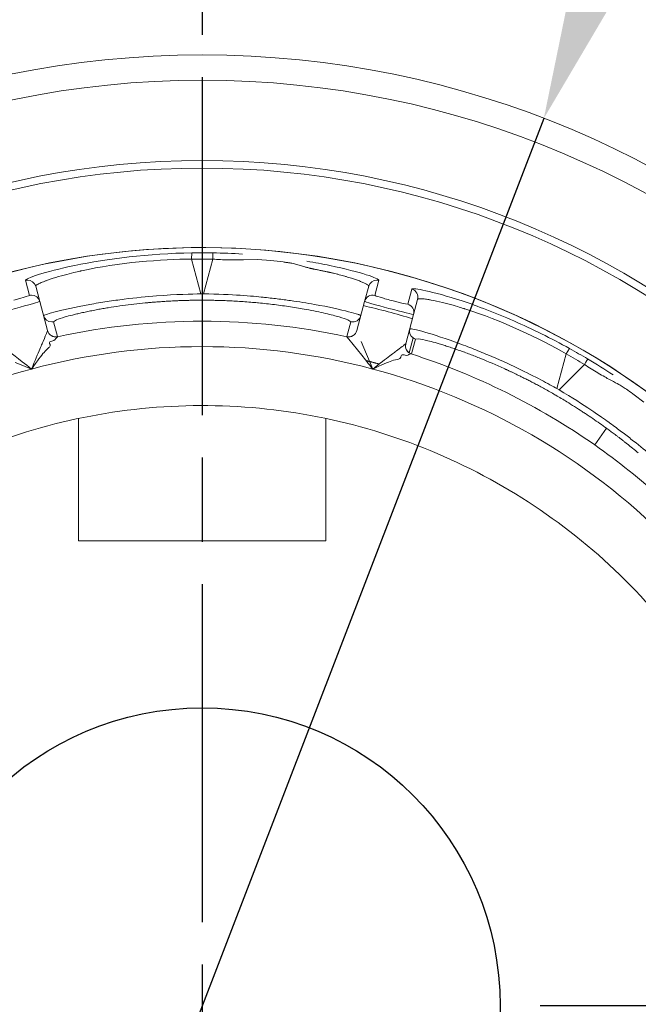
# Model space of a CAD drawing. Extents: x 0 to 283, y 0 to 196.
# Tile 23 of 30: x 231.27 to 234.93, y 95.55 to 101.38. Entities that reach past the tile are written whole.
import ezdxf

# ---------------------------------------------------------------- set-up
doc = ezdxf.new("R2010")
doc.units = 0
doc.linetypes.add('CENTER', pattern=[12, 8, -1, 2, -1])
doc.layers.get('0').update_dxf_attribs({"linetype": 'CONTINUOUS'})
doc.layers.get('DEFPOINTS').update_dxf_attribs({"linetype": 'CONTINUOUS'})
doc.layers.add('CTR', color=7, linetype='CENTER')
doc.layers.add('DIM', color=7, linetype='CONTINUOUS')
doc.layers.add('TANGENT EDGES', color=7, linetype='CONTINUOUS', lineweight=0)
doc.layers.add('VISIBLE', color=255, linetype='CONTINUOUS', lineweight=0)
doc.styles.add('SANSSERIF', font='sanss___.ttf')
doc.dimstyles.new('ISO-25', dxfattribs={"dimtxt": 2.5, "dimasz": 2.5, "dimexe": 1.25, "dimexo": 1, "dimgap": 0.6, "dimtad": 1, "dimdec": 1, "dimzin": 9, "dimdsep": 46, "dimtxsty": 'SANSSERIF', "dimcen": 0.75, "dimadec": 1, "dimazin": 0, "dimtfac": 1, "dimtdec": 1, "dimtmove": 0, "dimatfit": 3, "dimfxl": 1, "dimarcsym": 0})
doc.dimstyles.new('ISO-25$0', dxfattribs={"dimtxt": 2.5, "dimasz": 2.5, "dimexe": 1.25, "dimexo": 1, "dimgap": 0.6, "dimtad": 1, "dimdec": 1, "dimzin": 9, "dimdsep": 46, "dimtxsty": 'SANSSERIF', "dimcen": 0.75, "dimadec": 1, "dimazin": 0, "dimtfac": 1, "dimtdec": 1, "dimtmove": 0, "dimatfit": 3, "dimfxl": 1, "dimarcsym": 0})

# ---------------------------------------------------------------- blocks, each defined once
blk = doc.blocks.new('*D21')
at = {"layer": 'DEFPOINTS', "color": 0, "transparency": 16777216}
for p in [(236.8482, 108.7974), (172.7232, 80.2974), (207.8596, 80.2974)]:
    blk.add_point(p, dxfattribs=at)
at = {"layer": 'DIM', "color": 0, "lineweight": -2, "transparency": 16777216}
for p, q in [((234.8482, 108.7974), (170.2232, 108.7974)), ((172.7232, 103.7974), (172.7232, 85.2974)), ((205.8596, 80.2974), (170.2232, 80.2974))]:
    blk.add_line(p, q, dxfattribs=at)
at = {"layer": 'DIM', "color": 0, "transparency": 16777216}
for points in [[(171.8898, 103.7974), (173.5565, 103.7974), (172.7232, 108.7974)], [(171.8898, 85.2974), (173.5565, 85.2974), (172.7232, 80.2974)]]:
    blk.add_solid(points, dxfattribs=at)
at = {"layer": 'DIM', "color": 0, "transparency": 16777216, "insert": (168.9477, 94.5474), "char_height": 5, "attachment_point": 5, "rotation": 90, "style": 'SANSSERIF'}
blk.add_mtext('57', dxfattribs=at)
blk = doc.blocks.new('*D27')
at = {"layer": 'DEFPOINTS', "color": 0, "transparency": 16777216}
for p in [(232.3482, 95.5474), (241.2232, 73.8224), (258.1694, 73.8224)]:
    blk.add_point(p, dxfattribs=at)
at = {"layer": 'DIM', "color": 0, "lineweight": -2, "transparency": 16777216}
for p, q in [((258.1694, 95.5474), (258.1694, 120.1432)), ((234.3482, 95.5474), (260.6694, 95.5474)), ((258.1694, 78.8224), (258.1694, 90.5474)), ((243.2232, 73.8224), (260.6694, 73.8224))]:
    blk.add_line(p, q, dxfattribs=at)
at = {"layer": 'DIM', "color": 0, "transparency": 16777216}
for points in [[(257.3361, 90.5474), (259.0028, 90.5474), (258.1694, 95.5474)], [(257.3361, 78.8224), (259.0028, 78.8224), (258.1694, 73.8224)]]:
    blk.add_solid(points, dxfattribs=at)
at = {"layer": 'DIM', "color": 0, "transparency": 16777216, "insert": (254.3906, 110.603), "char_height": 5, "attachment_point": 5, "rotation": 90, "style": 'SANSSERIF'}
blk.add_mtext('43.45', dxfattribs=at)
blk = doc.blocks.new('*D33')
at = {"color": 0, "lineweight": -2, "transparency": 16777216}
for p, q in [((236.1664, 105.4627), (237.9632, 110.1286)), ((234.3696, 100.7967), (230.3268, 90.2982)), ((215.3142, 51.3134), (228.53, 85.6322))]:
    blk.add_line(p, q, dxfattribs=at)
at = {"color": 0, "transparency": 16777216}
for points in [[(235.3887, 105.7621), (236.9441, 105.1632), (234.3696, 100.7967)], [(227.7523, 85.9317), (229.3076, 85.3327), (230.3268, 90.2982)]]:
    blk.add_solid(points, dxfattribs=at)
at = {"layer": 'DEFPOINTS', "color": 0, "transparency": 16777216}
for p in [(234.3696, 100.7967), (230.3268, 90.2982)]:
    blk.add_point(p, dxfattribs=at)
at = {"color": 0, "transparency": 16777216, "insert": (215.4553, 62.2907), "char_height": 5, "attachment_point": 5, "rotation": 68.93896, "style": 'SANSSERIF'}
blk.add_mtext('∅22.5', dxfattribs=at)

msp = doc.modelspace()

# ---------------------------------------------------------------- linework, layer by layer
msp.add_circle((232.3482, 95.5462), 1.7627)
at = {"layer": 'CTR', "ltscale": 0.25}
msp.add_line((232.3482, 107.0406), (232.3482, 84.0542), dxfattribs=at)
at = {"layer": 'TANGENT EDGES'}
for p, q in [((232.3482, 100.5474), (232.3482, 100.5029)), ((232.2865, 100.0011), (232.286, 99.964)), ((232.286, 99.964), (232.3411, 99.7582)), ((232.3552, 99.7582), (232.4104, 99.964)), ((231.3032, 99.8392), (231.3267, 99.7495)), ((233.3697, 99.7495), (233.3932, 99.8392)), ((232.3552, 99.7582), (232.3411, 99.7582)), ((233.5891, 99.7867), (233.5646, 99.6972)), ((231.4686, 99.5934), (231.4864, 99.6048)), ((231.4686, 99.5934), (231.4922, 99.5053)), ((233.2041, 99.5053), (233.2277, 99.5934)), ((233.2106, 99.6045), (233.2277, 99.5934)), ((231.4333, 99.5409), (231.4333, 99.5412)), ((231.4921, 99.505), (231.4922, 99.5053)), ((233.596, 99.4978), (233.5724, 99.4097)), ((233.6095, 99.4911), (233.5858, 99.403)), ((233.6095, 99.4911), (233.6306, 99.4921)), ((234.4475, 99.1976), (234.5026, 99.4034)), ((234.5216, 99.4352), (234.5026, 99.4034)), ((234.4597, 99.1905), (234.6104, 99.3412)), ((234.4597, 99.1905), (234.4475, 99.1976)), ((234.6707, 98.8643), (234.7406, 98.9641))]:
    msp.add_line(p, q, dxfattribs=at)
for centre, radius, start, end in [((232.3482, 95.5474), 4.9555, 90, 176.23961), ((232.3482, 95.5474), 4.9555, 3.76039, 90), ((232.3482, 95.5474), 4.4848, 0, 145), ((233.3816, 99.7906), 0.05, 90.03877, 164.94491), ((231.3392, 99.6967), 0.0542, 90.47015, 103.34421), ((231.3388, 99.701), 0.05, 14.99997, 90), ((232.3482, 95.5474), 4.1737, 89.90443, 90.09557), ((233.3576, 99.701), 0.05, 76.025, 165), ((233.5508, 99.6492), 0.05, 345, 73.97476), ((231.4581, 99.6423), 0.05, 195.01573, 269.96234), ((232.3482, 95.5474), 4.0491, 77.79493, 102.20506), ((233.2383, 99.6422), 0.05, 257.7665, 344.99892), ((231.4816, 99.5539), 0.05, 195, 282.18706), ((231.4816, 99.5541), 0.05, 195, 282.20352), ((233.2147, 99.5541), 0.05, 257.76609, 344.99994), ((233.6247, 99.5387), 0.05, 165.01232, 234.97135), ((233.6009, 99.4504), 0.05, 165, 252.18706), ((233.6011, 99.4506), 0.05, 165, 235), ((232.3482, 95.5474), 3.8992, 90, 105), ((232.3482, 95.5474), 3.8992, 75, 90), ((233.6011, 99.4506), 0.05, 235, 252.21361), ((232.3482, 95.5474), 4.0491, 55, 72.20506), ((232.3482, 95.5474), 3.8992, 105, 135), ((232.3482, 95.5474), 3.8992, 45, 75), ((232.3482, 95.5474), 4.1737, 59.90453, 60.09557), ((232.3482, 95.5474), 4.0491, 47.79493, 55)]:
    msp.add_arc(centre, radius, start, end, dxfattribs=at)
for centre, major_axis, ratio, start_param, end_param in [((232.4094, 99.9511), (0.0011, 0.05), 0.015547, -1.308973, -0.033514), ((232.3482, 95.8937), (-4.2143, 0), 0.965926, -1.585552, -1.556027), ((232.3693, 99.6377), (-0.8748, -0.0562), 0.11442, -0.808772, -0.758321), ((232.2821, 99.6761), (-0.9381, 0.0907), 0.085481, 3.709475, 3.90834), ((234.4117, 99.0791), (-0.7858, 0.3889), 0.114498, -0.808968, -0.758541), ((232.5213, 95.8473), (-3.6497, 2.1072), 0.965926, -1.585559, -1.556034), ((234.603, 99.3305), (0.026, 0.0427), 0.015547, -1.308973, -0.033514), ((234.3572, 99.0014), (-0.6517, 0.3793), 0.235943, -1.66115, -1.562096)]:
    msp.add_ellipse(centre, major_axis=major_axis, ratio=ratio, start_param=start_param, end_param=end_param, dxfattribs=at)
for points, knots in [([(232.2865, 100.0011), (232.0346, 99.9976), (231.7804, 99.9657), (231.411, 99.8885), (231.3019, 99.8494), (231.3032, 99.8392)], [-1, -1, -1, -1, -0.5, -0.5, 0, 0, 0, 0]), ([(231.3631, 99.8035), (231.3628, 99.8044), (231.3627, 99.8057), (231.3658, 99.809), (231.3674, 99.8104), (231.3711, 99.813), (231.3726, 99.8139), (231.3761, 99.8159), (231.3792, 99.8176), (231.3862, 99.8211), (231.3932, 99.8243), (231.4063, 99.8297), (231.4135, 99.8326), (231.4217, 99.8356), (231.4274, 99.8377), (231.4282, 99.8381), (231.4749, 99.8547), (231.5241, 99.8683), (231.5807, 99.8827), (231.5969, 99.8865), (231.6152, 99.8908), (231.6204, 99.892), (231.6265, 99.8934), (231.6283, 99.8938), (231.6312, 99.8944), (231.6266, 99.8934), (231.8501, 99.9433), (232.1123, 99.9643), (232.286, 99.964)], [0, 0, 0, 0, 0.0625, 0.0625, 0.09375, 0.09375, 0.109375, 0.109375, 0.125, 0.125, 0.1875, 0.1875, 0.21875, 0.234375, 0.234375, 0.25, 0.25, 0.375, 0.375, 0.4375, 0.4375, 0.46875, 0.46875, 0.484375, 0.484375, 0.5, 0.5, 1, 1, 1, 1]), ([(232.9555, 99.9186), (232.9582, 99.9178), (232.961, 99.917), (232.9639, 99.9162), (232.9668, 99.9154), (232.9698, 99.9146), (232.9728, 99.9138), (232.9758, 99.913), (232.9789, 99.9122), (232.9821, 99.9114), (232.9837, 99.911), (232.9853, 99.9106), (232.9869, 99.9102), (232.9885, 99.9098), (232.9901, 99.9095), (232.9918, 99.9091), (232.9934, 99.9087), (232.9951, 99.9083), (232.9968, 99.9079), (232.9985, 99.9075), (233.0002, 99.9072), (233.0019, 99.9068), (233.0036, 99.9064), (233.0053, 99.906), (233.0071, 99.9057), (233.0088, 99.9053), (233.0106, 99.9049), (233.0123, 99.9046), (233.0159, 99.9038), (233.02, 99.903), (233.0238, 99.9022), (233.0277, 99.9014), (233.0315, 99.9007), (233.0352, 99.8999), (233.0389, 99.8992), (233.0425, 99.8984), (233.0461, 99.8977), (233.0496, 99.897), (233.0531, 99.8963), (233.0565, 99.8956), (233.0633, 99.8942), (233.0699, 99.8928), (233.0761, 99.8915), (233.0792, 99.8909), (233.0823, 99.8902), (233.0853, 99.8896), (233.0867, 99.8893), (233.0882, 99.889), (233.0897, 99.8887), (233.0911, 99.8883), (233.0926, 99.888), (233.094, 99.8877), (233.0954, 99.8874), (233.0968, 99.8871), (233.0982, 99.8868), (233.0989, 99.8867), (233.0996, 99.8865), (233.1003, 99.8864), (233.101, 99.8862), (233.1017, 99.8861), (233.1024, 99.8859), (233.1037, 99.8856), (233.1051, 99.8853), (233.1064, 99.885), (233.1077, 99.8847), (233.109, 99.8844), (233.1103, 99.8841), (233.1129, 99.8835), (233.1154, 99.883), (233.1179, 99.8824), (233.1204, 99.8818), (233.1228, 99.8812), (233.1251, 99.8807), (233.1298, 99.8795), (233.1357, 99.8781), (233.1416, 99.8766), (233.1475, 99.8751), (233.1533, 99.8736), (233.1591, 99.8721), (233.1648, 99.8705), (233.1705, 99.869), (233.1761, 99.8675), (233.1817, 99.866), (233.1871, 99.8644), (233.1925, 99.8629), (233.1952, 99.8621), (233.1979, 99.8614), (233.2006, 99.8606), (233.2032, 99.8598), (233.2058, 99.8591), (233.2084, 99.8583), (233.2136, 99.8568), (233.2187, 99.8552), (233.2236, 99.8537), (233.2286, 99.8522), (233.2331, 99.8507), (233.2372, 99.8494), (233.2413, 99.8481), (233.2453, 99.8467), (233.2494, 99.8454), (233.2534, 99.844), (233.2574, 99.8426), (233.2613, 99.8412), (233.2692, 99.8384), (233.2769, 99.8356), (233.2841, 99.8327), (233.2877, 99.8313), (233.2912, 99.8299), (233.2945, 99.8285), (233.2979, 99.8271), (233.3011, 99.8257), (233.3041, 99.8243), (233.3102, 99.8216), (233.3156, 99.8189), (233.3201, 99.8164), (233.329, 99.8114), (233.3342, 99.8069), (233.3333, 99.8035)], [0.4375, 0.4375, 0.4375, 0.4375, 0.4475446, 0.4475446, 0.4475446, 0.4575893, 0.4575893, 0.4575893, 0.4676339, 0.4676339, 0.4676339, 0.4726562, 0.4726562, 0.4726562, 0.4776786, 0.4776786, 0.4776786, 0.4827009, 0.4827009, 0.4827009, 0.4877232, 0.4877232, 0.4877232, 0.4927455, 0.4927455, 0.4927455, 0.4977679, 0.4977679, 0.4977679, 0.5078125, 0.5078125, 0.5078125, 0.5178571, 0.5178571, 0.5178571, 0.5279018, 0.5279018, 0.5279018, 0.5379464, 0.5379464, 0.5379464, 0.5580357, 0.5580357, 0.5580357, 0.5680804, 0.5680804, 0.5680804, 0.5731027, 0.5731027, 0.5731027, 0.578125, 0.578125, 0.578125, 0.5831473, 0.5831473, 0.5831473, 0.5856585, 0.5856585, 0.5856585, 0.5881696, 0.5881696, 0.5881696, 0.593192, 0.593192, 0.593192, 0.5982143, 0.5982143, 0.5982143, 0.6082589, 0.6082589, 0.6082589, 0.6183036, 0.6183036, 0.6183036, 0.6383929, 0.6383929, 0.6383929, 0.6584821, 0.6584821, 0.6584821, 0.6785714, 0.6785714, 0.6785714, 0.6986607, 0.6986607, 0.6986607, 0.7087054, 0.7087054, 0.7087054, 0.71875, 0.71875, 0.71875, 0.7388393, 0.7388393, 0.7388393, 0.7589286, 0.7589286, 0.7589286, 0.7790179, 0.7790179, 0.7790179, 0.7991071, 0.7991071, 0.7991071, 0.8392857, 0.8392857, 0.8392857, 0.859375, 0.859375, 0.859375, 0.8794643, 0.8794643, 0.8794643, 0.9196429, 0.9196429, 0.9196429, 0.9999907, 0.9999907, 0.9999907, 0.9999907]), ([(232.3411, 99.7582), (232.2861, 99.7578), (232.1956, 99.7556), (232.0199, 99.7419), (231.9549, 99.7355), (231.8536, 99.723), (231.8193, 99.7183), (231.768, 99.7106), (231.751, 99.7079), (231.7173, 99.7023), (231.6955, 99.6985), (231.5037, 99.6637), (231.4084, 99.6341), (231.4097, 99.6293)], [0, 0, 0, 0, 0.25, 0.25, 0.375, 0.375, 0.4375, 0.4375, 0.46875, 0.46875, 0.5, 0.5, 1, 1, 1, 1]), ([(233.2866, 99.6293), (233.2867, 99.6297), (233.2867, 99.6303), (233.2834, 99.6321), (233.2817, 99.6329), (233.2779, 99.6344), (233.2763, 99.635), (233.2727, 99.6363), (233.2695, 99.6374), (233.2572, 99.6414), (233.2375, 99.6472), (233.1683, 99.6652), (233.0975, 99.6811), (232.9693, 99.7041), (232.9221, 99.7118), (232.8458, 99.7225), (232.8064, 99.7276), (232.7653, 99.7324), (232.7375, 99.7356), (232.7172, 99.7377), (232.6453, 99.7451), (232.5297, 99.7566), (232.3552, 99.7582)], [0, 0, 0, 0, 0.0625, 0.0625, 0.09375, 0.09375, 0.109375, 0.109375, 0.125, 0.125, 0.25, 0.25, 0.5, 0.5, 0.625, 0.625, 0.6875, 0.71875, 0.71875, 0.75, 0.75, 1, 1, 1, 1]), ([(234.5026, 99.4034), (234.3523, 99.4905), (234.1148, 99.6034), (233.8963, 99.6719), (233.9008, 99.6705), (233.8979, 99.6714), (233.8962, 99.672), (233.8902, 99.6738), (233.8851, 99.6754), (233.8671, 99.6809), (233.8511, 99.6856), (233.7949, 99.7014), (233.7455, 99.7142), (233.6968, 99.7232), (233.6959, 99.7234), (233.6899, 99.7244), (233.6813, 99.7258), (233.6736, 99.7269), (233.6596, 99.7288), (233.6519, 99.7295), (233.6441, 99.73), (233.6406, 99.7301), (233.6365, 99.7301), (233.6348, 99.73), (233.6303, 99.7297), (233.6282, 99.7293), (233.6239, 99.7279), (233.6233, 99.7267), (233.6231, 99.7259)], [-1, -1, -1, -1, -0.5, -0.5, -0.484375, -0.484375, -0.46875, -0.46875, -0.4375, -0.4375, -0.375, -0.375, -0.25, -0.25, -0.234375, -0.234375, -0.21875, -0.1875, -0.1875, -0.125, -0.125, -0.109375, -0.109375, -0.09375, -0.09375, -0.0625, -0.0625, 0, 0, 0, 0]), ([(231.5379, 99.622), (231.5505, 99.6256), (231.5647, 99.6295), (231.5805, 99.6335), (231.5885, 99.6355), (231.5968, 99.6375), (231.6056, 99.6396), (231.6143, 99.6417), (231.6235, 99.6438), (231.633, 99.646), (231.6378, 99.647), (231.6427, 99.6481), (231.6476, 99.6492), (231.6526, 99.6503), (231.6577, 99.6514), (231.6629, 99.6525), (231.6681, 99.6536), (231.6733, 99.6547), (231.6787, 99.6558), (231.6841, 99.6569), (231.6896, 99.658), (231.6951, 99.6591), (231.7063, 99.6614), (231.7178, 99.6636), (231.7298, 99.6658)], [0.25, 0.25, 0.25, 0.25, 0.3214286, 0.3214286, 0.3214286, 0.3571429, 0.3571429, 0.3571429, 0.3928571, 0.3928571, 0.3928571, 0.4107143, 0.4107143, 0.4107143, 0.4285714, 0.4285714, 0.4285714, 0.4464286, 0.4464286, 0.4464286, 0.4642857, 0.4642857, 0.4642857, 0.5, 0.5, 0.5, 0.5]), ([(234.4475, 99.1976), (234.3996, 99.2248), (234.3201, 99.2681), (234.1611, 99.3441), (234.1016, 99.3711), (234.0076, 99.4108), (233.9755, 99.4239), (233.9273, 99.4429), (233.9112, 99.4491), (233.8792, 99.4611), (233.8584, 99.4687), (233.675, 99.5345), (233.5777, 99.5565), (233.5764, 99.5517)], [0, 0, 0, 0, 0.25, 0.25, 0.375, 0.375, 0.4375, 0.4375, 0.46875, 0.46875, 0.5, 0.5, 1, 1, 1, 1]), ([(233.6838, 99.4812), (233.6965, 99.4781), (233.7108, 99.4743), (233.7265, 99.4698), (233.7344, 99.4676), (233.7426, 99.4652), (233.7513, 99.4626), (233.7599, 99.4601), (233.7689, 99.4573), (233.7782, 99.4544), (233.7829, 99.453), (233.7877, 99.4515), (233.7925, 99.4499), (233.7974, 99.4484), (233.8023, 99.4468), (233.8074, 99.4451), (233.8124, 99.4435), (233.8175, 99.4418), (233.8227, 99.4401), (233.8279, 99.4384), (233.8332, 99.4366), (233.8386, 99.4348), (233.8494, 99.4311), (233.8605, 99.4273), (233.8719, 99.4232)], [-0.75, -0.75, -0.75, -0.75, -0.6785714, -0.6785714, -0.6785714, -0.6428571, -0.6428571, -0.6428571, -0.6071429, -0.6071429, -0.6071429, -0.5892857, -0.5892857, -0.5892857, -0.5714286, -0.5714286, -0.5714286, -0.5535714, -0.5535714, -0.5535714, -0.5357143, -0.5357143, -0.5357143, -0.5, -0.5, -0.5, -0.5])]:
    msp.add_open_spline(points, degree=3, knots=knots, dxfattribs=at)
for points in [[(233.1032, 99.9265), (233.1968, 99.9069), (233.2694, 99.8877), (233.3185, 99.8721)], [(233.3185, 99.8721), (233.368, 99.8564), (233.3938, 99.8444), (233.3932, 99.8392)], [(231.3148, 99.8406), (231.3366, 99.8406), (231.3574, 99.8246), (231.3631, 99.8035)], [(233.6231, 99.7259), (233.6297, 99.7507), (233.6137, 99.7793), (233.5891, 99.7867)], [(234.629, 99.3732), (234.6804, 99.3426), (234.7305, 99.3109), (234.779, 99.2788)]]:
    msp.add_open_spline(points, degree=3, dxfattribs=at)
at = {"layer": 'VISIBLE'}
for p, q in [((232.593, 99.9605), (232.6763, 99.9619)), ((232.6763, 99.9619), (232.7539, 99.9553)), ((232.895, 99.9361), (232.9555, 99.9186)), ((231.3631, 99.8035), (231.3871, 99.7139)), ((233.3333, 99.8035), (233.3093, 99.7139)), ((233.3333, 99.8035), (233.3333, 99.8035)), ((231.3268, 99.7494), (231.3015, 99.7403)), ((231.3871, 99.7139), (231.4333, 99.5412)), ((231.8604, 99.687), (232.0111, 99.7047)), ((233.3093, 99.7139), (233.263, 99.5412)), ((233.47, 99.7188), (233.5381, 99.7019)), ((233.5381, 99.7019), (233.5647, 99.6971)), ((233.5991, 99.6363), (233.6231, 99.7259)), ((233.5991, 99.6363), (233.5528, 99.4635)), ((233.263, 99.5409), (233.263, 99.5412)), ((231.4458, 99.4654), (231.4485, 99.4581)), ((231.4696, 99.4822), (231.4588, 99.4792)), ((231.4786, 99.4886), (231.4696, 99.4822)), ((231.4801, 99.4917), (231.4786, 99.4886)), ((231.4819, 99.4945), (231.4801, 99.4917)), ((231.4921, 99.505), (231.4819, 99.4945)), ((233.2042, 99.505), (233.2041, 99.5053)), ((233.2159, 99.4907), (233.2042, 99.505)), ((233.2924, 99.3961), (233.2159, 99.4907)), ((233.3574, 99.3138), (233.2897, 99.4774)), ((233.5526, 99.4633), (233.5528, 99.4635)), ((231.4485, 99.4581), (231.4483, 99.4507)), ((233.5856, 99.4028), (233.5858, 99.403)), ((231.2415, 99.3523), (231.2866, 99.3346)), ((231.3622, 99.3467), (231.339, 99.3138)), ((231.3735, 99.3624), (231.3622, 99.3467)), ((233.5243, 99.384), (233.5205, 99.3777)), ((233.5257, 99.3917), (233.5243, 99.384)), ((233.5546, 99.3944), (233.5438, 99.3972)), ((233.5657, 99.3953), (233.5546, 99.3944)), ((233.5685, 99.3974), (233.5657, 99.3953)), ((233.5716, 99.3989), (233.5685, 99.3974)), ((233.5856, 99.4028), (233.5716, 99.3989)), ((231.2866, 99.3346), (231.339, 99.3138)), ((233.394, 99.3307), (233.3574, 99.3138)), ((233.4116, 99.3386), (233.394, 99.3307)), ((234.9623, 99.1181), (234.9035, 99.162)), ((231.6157, 99.021), (231.6157, 98.2974)), ((233.0807, 98.2974), (233.0807, 99.021)), ((231.6157, 98.2974), (233.0807, 98.2974))]:
    msp.add_line(p, q, dxfattribs=at)
for radius in [5.625, 5.475]:
    msp.add_circle((232.3482, 95.5474), radius, dxfattribs=at)
for centre, radius, start, end in [((232.3482, 95.5474), 5, 90, 176.27315), ((232.3482, 95.5474), 5, 3.72685, 90), ((232.3482, 95.5474), 4.485, 0, 180), ((232.3481, 95.538), 4.4635, 89.19899, 90.79036), ((231.3148, 99.7924), 0.0482, 90, 103.87515), ((233.3816, 99.7911), 0.0494, 76.48491, 90), ((232.3482, 95.5474), 4.25, 72.97737, 77.02262), ((231.458, 99.6421), 0.0498, 270.05967, 282.2873), ((233.2148, 99.5539), 0.05, 257.79494, 345), ((233.6244, 99.5381), 0.0493, 234.92423, 252.40939), ((232.3434, 95.5393), 4.4635, 59.19899, 60.79036), ((232.3475, 95.556), 3.5415, 88.73641, 100.01359), ((232.3492, 95.5559), 3.5415, 77.48641, 88.76359), ((232.3459, 95.5557), 3.5415, 99.98641, 111.26359), ((232.3508, 95.5556), 3.5415, 66.23641, 77.51359), ((232.3482, 95.5474), 3.55, 43.75, 66.25), ((232.3549, 95.5527), 3.5415, 32.48641, 43.76359)]:
    msp.add_arc(centre, radius, start, end, dxfattribs=at)
for centre, major_axis, ratio, start_param, end_param in [((232.4208, 100.373), (1.0245, -0.0769), 0.397758, -1.551128, -1.45955), ((232.4442, 100.5895), (0.9561, -0.0993), 0.650999, -1.440633, -1.347314), ((232.3942, 100.0272), (0.9597, -0.1195), 0.030048, -1.18294, -1.098821), ((232.3424, 99.6261), (-0.836, -0.0444), 0.125738, -0.859897, -0.807891), ((232.3416, 99.6175), (-0.8348, -0.0387), 0.133691, -0.962647, -0.859446), ((232.2806, 99.7212), (-0.9411, 0.1288), 0.059221, 3.5157, 3.711385), ((232.4614, 99.7701), (-0.9919, -0.1768), 0.043377, -0.381429, -0.19284), ((232.2256, 99.7726), (-1.0016, 0.1795), 0.043108, 3.331863, 3.519386), ((234.5568, 99.148), (-0.9466, 0.3425), 0.043389, -0.381732, -0.192908), ((234.3825, 99.0825), (-0.7462, 0.3795), 0.125762, -0.860083, -0.808097), ((233.3377, 99.3066), (-0.2197, 0.2846), 0.054609, -1.431124, -1.293211), ((233.3803, 99.3324), (0.2511, -0.3155), 0.073145, -1.710397, -1.570054), ((234.3775, 99.0755), (-0.7423, 0.3839), 0.133705, -0.962803, -0.859634), ((234.3681, 99.0473), (-0.7412, 0.4017), 0.161988, -1.16458, -0.958963), ((234.3498, 98.9996), (-0.7087, 0.4141), 0.223387, -1.793509, -1.660114), ((234.3498, 98.9996), (-0.7087, 0.4141), 0.223388, -1.82195, -1.793509), ((234.3447, 99.0131), (-0.748, 0.4428), 0.201561, 4.338143, 4.4633), ((234.4146, 99.0354), (-0.6254, 0.3827), 0.164303, 4.268102, 4.339211)]:
    msp.add_ellipse(centre, major_axis=major_axis, ratio=ratio, start_param=start_param, end_param=end_param, dxfattribs=at)
for points in [[(232.4105, 100.0011), (232.4703, 100.0002), (232.5296, 99.9979), (232.5877, 99.9943)], [(232.9676, 99.9518), (233.0154, 99.9439), (233.0608, 99.9354), (233.1032, 99.9265)], [(233.5891, 99.7867), (233.5911, 99.7914), (233.6203, 99.7887), (233.6711, 99.7775)], [(233.6711, 99.7775), (233.7225, 99.7662), (233.7962, 99.7462), (233.8864, 99.7165)], [(233.3697, 99.7495), (233.3698, 99.7483), (233.3822, 99.7441), (233.4004, 99.7386)], [(233.8864, 99.7165), (233.977, 99.6868), (234.0822, 99.6466), (234.1924, 99.5983)], [(234.1924, 99.5983), (234.3002, 99.5511), (234.4129, 99.496), (234.5216, 99.4352)], [(231.4588, 99.4792), (231.4499, 99.4767), (231.442, 99.4733), (231.4458, 99.4654)], [(231.1985, 99.4216), (231.2064, 99.4158), (231.2581, 99.3772), (231.339, 99.3138)], [(231.4061, 99.405), (231.3985, 99.3959), (231.3839, 99.377), (231.3735, 99.3624)], [(231.4373, 99.4364), (231.4241, 99.4249), (231.4137, 99.4141), (231.4061, 99.405)], [(231.4483, 99.4507), (231.4471, 99.4464), (231.4437, 99.442), (231.4373, 99.4364)], [(233.4612, 99.3592), (233.45, 99.3551), (233.4279, 99.3461), (233.4116, 99.3386)], [(233.5038, 99.3709), (233.4867, 99.3674), (233.4723, 99.3633), (233.4612, 99.3592)], [(233.5205, 99.3777), (233.5173, 99.3746), (233.5121, 99.3725), (233.5038, 99.3709)], [(233.5438, 99.3972), (233.5349, 99.3994), (233.5263, 99.4004), (233.5257, 99.3917)], [(234.6895, 99.2907), (234.664, 99.306), (234.6378, 99.3229), (234.6104, 99.3412)], [(234.8396, 99.2065), (234.825, 99.2157), (234.8083, 99.2254), (234.7668, 99.2472)], [(234.754, 98.9984), (234.7086, 99.0313), (234.6148, 99.0992), (234.4597, 99.1905)]]:
    msp.add_open_spline(points, degree=3, dxfattribs=at)
for points, knots in [([(232.8274, 99.9472), (232.835, 99.9463), (232.8423, 99.9454), (232.8493, 99.9444), (232.8528, 99.9439), (232.8561, 99.9434), (232.8594, 99.9429), (232.8627, 99.9424), (232.866, 99.9419), (232.8691, 99.9414), (232.8722, 99.9408), (232.8753, 99.9403), (232.8782, 99.9397), (232.8841, 99.9386), (232.8897, 99.9374), (232.895, 99.9361)], [0.3125, 0.3125, 0.3125, 0.3125, 0.33035714, 0.33035714, 0.33035714, 0.33928571, 0.33928571, 0.33928571, 0.34821429, 0.34821429, 0.34821429, 0.35714286, 0.35714286, 0.35714286, 0.375, 0.375, 0.375, 0.375]), ([(231.0973, 99.6363), (231.0977, 99.6346), (231.1669, 99.6522), (231.3186, 99.6928), (231.3875, 99.7122), (231.3871, 99.7139)], [0, 0, 0, 0, 0.5, 0.5, 1, 1, 1, 1]), ([(231.3015, 99.7403), (231.3015, 99.7403), (231.3015, 99.7403), (231.287, 99.7358), (231.2664, 99.7296), (231.234, 99.7209)], [-0.7500263, -0.7500263, -0.7500263, -0.7500263, -0.75, -0.75, -0.5000049, -0.5000049, -0.5000049, -0.5000049]), ([(232.0111, 99.7047), (232.013, 99.7049), (232.0147, 99.7051), (232.0167, 99.7053), (232.0195, 99.7055), (232.0226, 99.7058), (232.0258, 99.7061), (232.029, 99.7064), (232.0324, 99.7067), (232.0359, 99.707), (232.0394, 99.7073), (232.0431, 99.7077), (232.047, 99.708), (232.0509, 99.7083), (232.0549, 99.7087), (232.0591, 99.709), (232.0633, 99.7094), (232.0677, 99.7097), (232.0723, 99.7101), (232.0768, 99.7104), (232.0815, 99.7108), (232.0864, 99.7112), (232.0913, 99.7115), (232.0964, 99.7119), (232.1016, 99.7123), (232.1069, 99.7127), (232.1123, 99.713), (232.1179, 99.7134), (232.1291, 99.7141), (232.1411, 99.7149), (232.1537, 99.7156), (232.1664, 99.7163), (232.1798, 99.717), (232.1939, 99.7177), (232.201, 99.718), (232.2082, 99.7183), (232.2157, 99.7186), (232.2231, 99.7189), (232.2307, 99.7191), (232.2385, 99.7194), (232.2464, 99.7196), (232.2544, 99.7199), (232.2625, 99.7201), (232.2707, 99.7203), (232.2791, 99.7205), (232.2877, 99.7206), (232.3048, 99.7209), (232.3226, 99.7211), (232.3412, 99.7212)], [0.75, 0.75, 0.75, 0.75, 0.7589286, 0.7589286, 0.7589286, 0.7723214, 0.7723214, 0.7723214, 0.7857143, 0.7857143, 0.7857143, 0.7991071, 0.7991071, 0.7991071, 0.8125, 0.8125, 0.8125, 0.8258929, 0.8258929, 0.8258929, 0.8392857, 0.8392857, 0.8392857, 0.8526786, 0.8526786, 0.8526786, 0.8660714, 0.8660714, 0.8660714, 0.8928571, 0.8928571, 0.8928571, 0.9196429, 0.9196429, 0.9196429, 0.9330357, 0.9330357, 0.9330357, 0.9464286, 0.9464286, 0.9464286, 0.9598214, 0.9598214, 0.9598214, 0.9732143, 0.9732143, 0.9732143, 1, 1, 1, 1]), ([(232.3551, 99.7212), (232.3662, 99.7211), (232.3776, 99.7211), (232.3894, 99.7209), (232.4012, 99.7208), (232.4133, 99.7206), (232.4258, 99.7203), (232.4383, 99.72), (232.4511, 99.7196), (232.4642, 99.7192), (232.4774, 99.7187), (232.4908, 99.7182), (232.5046, 99.7176), (232.5183, 99.7169), (232.5323, 99.7162), (232.5466, 99.7154), (232.5609, 99.7146), (232.5755, 99.7136), (232.5903, 99.7126), (232.6051, 99.7116), (232.6201, 99.7104), (232.6353, 99.7092), (232.6486, 99.7081), (232.662, 99.7069), (232.6755, 99.7056)], [0, 0, 0, 0, 0.0357143, 0.0357143, 0.0357143, 0.0714286, 0.0714286, 0.0714286, 0.1071429, 0.1071429, 0.1071429, 0.1428571, 0.1428571, 0.1428571, 0.1785714, 0.1785714, 0.1785714, 0.2142857, 0.2142857, 0.2142857, 0.25, 0.25, 0.25, 0.2811051, 0.2811051, 0.2811051, 0.2811051]), ([(232.6755, 99.7056), (232.6775, 99.7055), (232.6795, 99.7053), (232.6815, 99.7051), (232.6971, 99.7036), (232.7127, 99.702), (232.7285, 99.7003), (232.7443, 99.6986), (232.7602, 99.6968), (232.7761, 99.6948), (232.792, 99.6929), (232.8079, 99.6908), (232.8237, 99.6887), (232.8396, 99.6865), (232.8554, 99.6842), (232.8712, 99.6819), (232.8869, 99.6795), (232.9024, 99.677), (232.9178, 99.6744), (232.9332, 99.6719), (232.9483, 99.6692), (232.9631, 99.6665)], [0.2811051, 0.2811051, 0.2811051, 0.2811051, 0.2857143, 0.2857143, 0.2857143, 0.3214286, 0.3214286, 0.3214286, 0.3571429, 0.3571429, 0.3571429, 0.3928571, 0.3928571, 0.3928571, 0.4285714, 0.4285714, 0.4285714, 0.4642857, 0.4642857, 0.4642857, 0.5, 0.5, 0.5, 0.5]), ([(233.5991, 99.6363), (233.5986, 99.6346), (233.5293, 99.6522), (233.3775, 99.6929), (233.3088, 99.7122), (233.3093, 99.7139)], [-1, -1, -1, -1, -0.5, -0.5, 0, 0, 0, 0]), ([(233.4004, 99.7386), (233.4004, 99.7386), (233.4004, 99.7386), (233.4187, 99.733), (233.4376, 99.7275), (233.47, 99.7188)], [0.2499715, 0.2499715, 0.2499715, 0.2499715, 0.25, 0.25, 0.5000049, 0.5000049, 0.5000049, 0.5000049]), ([(231.339, 99.3138), (231.3582, 99.3615), (231.3761, 99.4046), (231.3932, 99.4455), (231.3975, 99.4558), (231.4022, 99.4669), (231.4035, 99.4699), (231.4055, 99.4746), (231.4036, 99.4702), (231.4192, 99.5061), (231.4229, 99.514), (231.4305, 99.5338), (231.4329, 99.5399), (231.4333, 99.5409)], [0, 0, 0, 0, 0.25, 0.25, 0.375, 0.375, 0.4375, 0.4375, 0.5, 0.5, 0.75, 0.75, 1, 1, 1, 1]), ([(233.3574, 99.3138), (233.3978, 99.3455), (233.4349, 99.3739), (233.4702, 99.4008), (233.4791, 99.4075), (233.4887, 99.4148), (233.4913, 99.4167), (233.4954, 99.4198), (233.4915, 99.417), (233.523, 99.4403), (233.5302, 99.4453), (233.5466, 99.4586), (233.5517, 99.4627), (233.5526, 99.4633)], [0, 0, 0, 0, 0.25, 0.25, 0.375, 0.375, 0.4375, 0.4375, 0.5, 0.5, 0.75, 0.75, 1, 1, 1, 1]), ([(234.135, 99.3163), (234.1381, 99.3148), (234.1415, 99.3133), (234.1452, 99.3116), (234.1471, 99.3107), (234.149, 99.3098), (234.151, 99.3089), (234.1529, 99.308), (234.155, 99.3071), (234.1571, 99.3061), (234.1592, 99.3051), (234.1614, 99.3041), (234.1636, 99.303), (234.1659, 99.302), (234.1682, 99.3009), (234.1706, 99.2998), (234.1753, 99.2976), (234.1804, 99.2952), (234.1857, 99.2927), (234.191, 99.2901), (234.1966, 99.2875), (234.2024, 99.2847), (234.2083, 99.2818), (234.2145, 99.2789), (234.2209, 99.2757), (234.2273, 99.2726), (234.234, 99.2693), (234.241, 99.2658), (234.248, 99.2624), (234.2553, 99.2587), (234.2628, 99.2549), (234.2704, 99.2511), (234.2782, 99.2471), (234.2864, 99.243), (234.2945, 99.2388), (234.3029, 99.2344), (234.3116, 99.2299), (234.3203, 99.2253), (234.3293, 99.2206), (234.3385, 99.2157), (234.3477, 99.2107), (234.3573, 99.2056), (234.3671, 99.2002), (234.3867, 99.1895), (234.4073, 99.1779), (234.429, 99.1655)], [-0.25, -0.25, -0.25, -0.25, -0.2321429, -0.2321429, -0.2321429, -0.2232143, -0.2232143, -0.2232143, -0.2142857, -0.2142857, -0.2142857, -0.2053571, -0.2053571, -0.2053571, -0.1964286, -0.1964286, -0.1964286, -0.1785714, -0.1785714, -0.1785714, -0.1607143, -0.1607143, -0.1607143, -0.1428571, -0.1428571, -0.1428571, -0.125, -0.125, -0.125, -0.1071429, -0.1071429, -0.1071429, -0.0892857, -0.0892857, -0.0892857, -0.0714286, -0.0714286, -0.0714286, -0.0535714, -0.0535714, -0.0535714, -0.0357143, -0.0357143, -0.0357143, 0, 0, 0, 0]), ([(234.7668, 99.2472), (234.746, 99.2581), (234.7423, 99.2602), (234.7172, 99.2743), (234.7044, 99.2817), (234.6907, 99.2899), (234.6901, 99.2903), (234.6895, 99.2907)], [-0.125, -0.125, -0.125, -0.125, -0.09375, -0.09375, -0.0625, -0.0625, -0.06098538, -0.06098538, -0.06098538, -0.06098538]), ([(234.9035, 99.162), (234.8979, 99.1661), (234.8773, 99.181), (234.8559, 99.1959), (234.8469, 99.2019), (234.8396, 99.2065)], [-0.25000002, -0.25000002, -0.25000002, -0.25000002, -0.21875, -0.21875, -0.18750003, -0.18750003, -0.18750003, -0.18750003]), ([(234.9967, 98.8095), (234.9634, 98.8375), (234.926, 98.8679), (234.865, 98.9156), (234.8332, 98.9399), (234.7998, 98.9648), (234.7771, 98.9815), (234.7597, 98.9942), (234.754, 98.9984)], [0.5, 0.5, 0.5, 0.5, 0.625, 0.625, 0.6875, 0.71875, 0.71875, 0.75, 0.75, 0.75, 0.75]), ([(234.7403, 98.9637), (234.7456, 98.9598), (234.7516, 98.9554), (234.7582, 98.9506), (234.7615, 98.9481), (234.765, 98.9456), (234.7686, 98.9429), (234.7722, 98.9403), (234.7759, 98.9375), (234.7798, 98.9346), (234.7837, 98.9317), (234.7878, 98.9286), (234.7919, 98.9255), (234.7961, 98.9224), (234.8004, 98.9191), (234.8048, 98.9158), (234.8092, 98.9124), (234.8138, 98.909), (234.8184, 98.9054), (234.8231, 98.9018), (234.8279, 98.8982), (234.8327, 98.8944), (234.8376, 98.8906), (234.8426, 98.8867), (234.8476, 98.8827), (234.8527, 98.8788), (234.8579, 98.8747), (234.8631, 98.8705), (234.8736, 98.8622), (234.8844, 98.8536), (234.8953, 98.8446), (234.9063, 98.8356), (234.9175, 98.8264), (234.9287, 98.817)], [0.0000785, 0.0000785, 0.0000785, 0.0000785, 0.0357143, 0.0357143, 0.0357143, 0.0535714, 0.0535714, 0.0535714, 0.0714286, 0.0714286, 0.0714286, 0.0892857, 0.0892857, 0.0892857, 0.1071429, 0.1071429, 0.1071429, 0.125, 0.125, 0.125, 0.1428571, 0.1428571, 0.1428571, 0.1607143, 0.1607143, 0.1607143, 0.1785714, 0.1785714, 0.1785714, 0.2142857, 0.2142857, 0.2142857, 0.25, 0.25, 0.25, 0.25])]:
    msp.add_open_spline(points, degree=3, knots=knots, dxfattribs=at)
for points, weights in [([(233.3333, 99.8036), (233.3333, 99.8035), (233.3333, 99.8035)], [1, 0.999999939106, 1]), ([(233.3182, 99.3636), (233.3568, 99.3538), (233.3951, 99.3432)], [0.966941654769, 0.966237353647, 0.965632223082])]:
    msp.add_rational_spline(points, weights, degree=2, dxfattribs=at)

# ---------------------------------------------------------------- dimensions: what is measured, and where the dimension line sits
dim = msp.add_diameter_dim_2p(p1=(234.3696, 100.7967), p2=(230.3268, 90.2982), dimstyle='ISO-25', override={"dimscale": 2, "dimtxt": 2.5, "dimasz": 2.5, "dimlfac": 2, "dimdsep": 46, "dimtxsty": 'SANSSERIF'})
dim.commit()
dim.dimension.update_dxf_attribs({"geometry": '*D33', "text_midpoint": (219.0138, 60.9204), "dimtype": 163})
at = {"layer": 'DIM'}
dim = msp.add_linear_dim(base=(258.1694, 73.8224), p1=(232.3482, 95.5474), p2=(241.2232, 73.8224), angle=90, dimstyle='ISO-25$0', override={"dimscale": 2, "dimdec": 2, "dimlfac": 2, "dimzin": 1}, dxfattribs=at)
dim.commit()
dim.dimension.update_dxf_attribs({"geometry": '*D27', "text_midpoint": (258.1694, 110.603), "dimtype": 160})
dim = msp.add_linear_dim(base=(172.7232, 80.2974), p1=(236.8482, 108.7974), p2=(207.8596, 80.2974), angle=90, dimstyle='ISO-25$0', override={"dimscale": 2, "dimlfac": 2}, dxfattribs=at)
dim.commit()
dim.dimension.update_dxf_attribs({"geometry": '*D21', "text_midpoint": (168.9477, 94.5474)})

doc.saveas('drawing.dxf')
